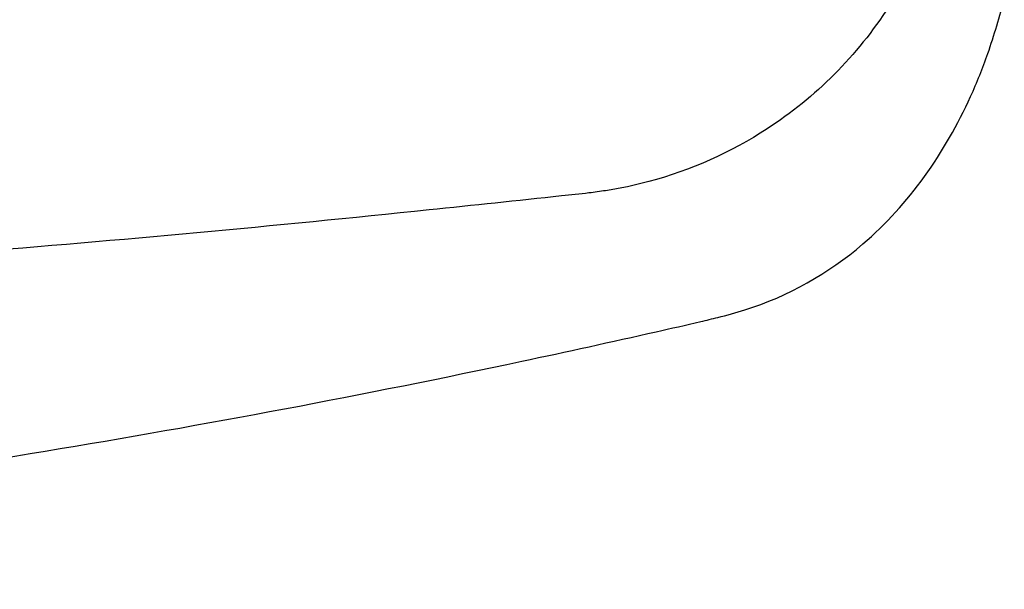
# Model space of a CAD drawing. Header units: millimetres. Extents: x -117 to 444, y -157 to 472.
# Tile 79 of 160: x 232.98 to 247.99, y 107.79 to 116.46. Entities that reach past the tile are written whole.
import ezdxf

# ---------------------------------------------------------------- set-up
doc = ezdxf.new("R2010")
doc.units = ezdxf.units.MM

msp = doc.modelspace()

# ---------------------------------------------------------------- linework, layer by layer
at = {"color": 7, "linetype": 'Continuous', "lineweight": 25}
for points, knots in [([(246.437, 117.008), (246.371, 116.889), (245.84, 116.003), (244.633, 114.798), (243.009, 114.075), (242.051, 113.872), (241.743, 113.83), (241.658, 113.82)], [0.03436055, 0.03436055, 0.03436055, 0.03436055, 0.0390625, 0.0703125, 0.09375, 0.1015625, 0.10453214, 0.10453214, 0.10453214, 0.10453214]), ([(243.621, 111.925), (243.76, 111.96), (244.569, 112.176), (246.12, 113.056), (247.224, 114.63), (247.768, 115.998), (247.917, 116.506), (247.987, 116.793)], [0.02134482, 0.02134482, 0.02134482, 0.02134482, 0.02615682, 0.04959432, 0.08084432, 0.08865682, 0.098562, 0.098562, 0.098562, 0.098562]), ([(241.658, 113.82), (241.52, 113.803), (240.706, 113.718), (235.182, 113.125), (224.844, 112.292), (214.313, 111.948), (207.583, 111.92), (201.306, 111.949), (190.758, 112.277), (180.508, 113.081), (174.589, 113.719), (173.778, 113.804), (173.637, 113.821)], [0.1045321, 0.1045321, 0.1045321, 0.1045321, 0.109375, 0.1328125, 0.296875, 0.46875, 0.4988812, 0.53125, 0.6875, 0.8671875, 0.890625, 0.8956281, 0.8956281, 0.8956281, 0.8956281]), ([(171.673, 111.923), (171.744, 111.906), (172.04, 111.839), (173.012, 111.615), (179.107, 110.275), (189.669, 108.565), (200.889, 107.841), (207.579, 107.778), (214.739, 107.84), (225.798, 108.582), (236.538, 110.355), (242.229, 111.604), (243.222, 111.83), (243.535, 111.904), (243.621, 111.925)], [0.098562, 0.098562, 0.098562, 0.098562, 0.1010315, 0.108844, 0.1322815, 0.311969, 0.468219, 0.5005877, 0.530719, 0.702594, 0.8666565, 0.890094, 0.8979065, 0.900907, 0.900907, 0.900907, 0.900907])]:
    msp.add_open_spline(points, degree=3, knots=knots, dxfattribs=at)

doc.saveas('drawing.dxf')
